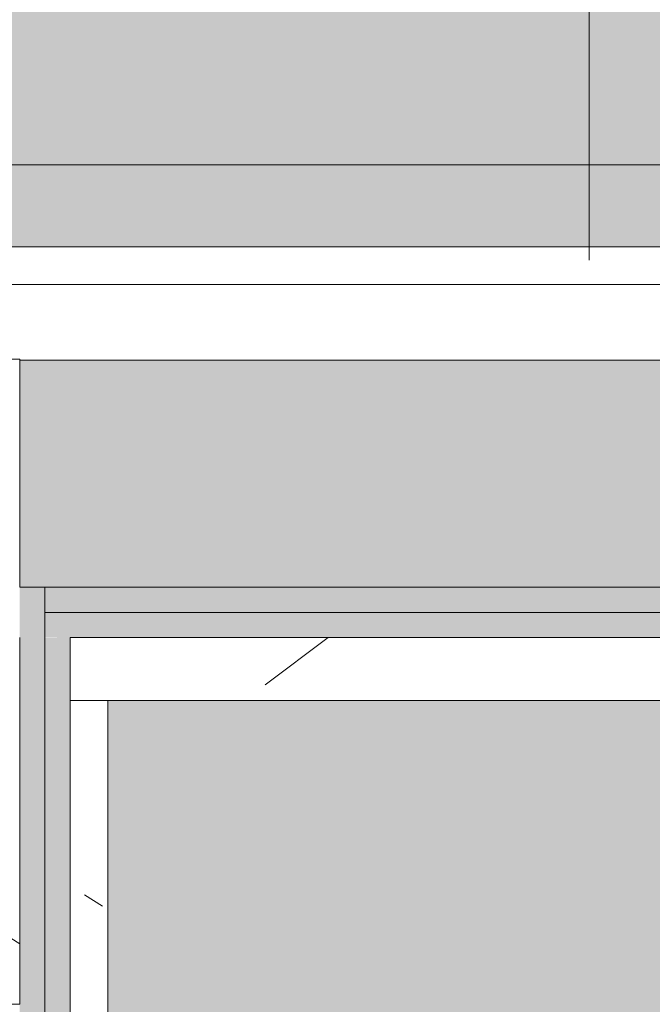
# Model space of a CAD drawing. Header units: millimetres. Extents: x 5980700 to 6194397, y -12939 to 2351883.
# Tile 32 of 124: x 6024159 to 6024410, y 4341 to 4732. Entities that reach past the tile are written whole.
import ezdxf

# ---------------------------------------------------------------- set-up
doc = ezdxf.new("R2010")
doc.units = ezdxf.units.MM
for name, color, linetype, lineweight in [('A-FLOR', 192, 'Continuous', 18), ('A-FLOR-PATT', 8, 'Continuous', 18), ('A-WALL', 113, 'Continuous', 18), ('A-WALL-PATT', 111, 'Continuous', 25), ('P-PIPE-CNTR', 3, 'Continuous', 9)]:
    doc.layers.add(name, color=color, linetype=linetype, lineweight=lineweight)
pattern_1 = [(49.99999999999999, (0, 0), (182.184668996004, -15.93908553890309), [19.05, -209.55]), (355, (0, 0), (-35.24242749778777, 191.0566080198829), [15.24, -167.64]), (100.451, (15.182, -1.328), (146.9425016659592, 175.1166878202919), [16.19, -178.09]), (46.184, (0, 50.8), (271.0788941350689, -42.04327417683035), [28.575, -314.325]), (96.636, (22.59, 47.297), (237.4025071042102, 247.4272132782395), [24.285, -267.135]), (351.184, (0, 50.8), (237.404605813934, 247.4251178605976), [22.86, -251.46]), (21, (25.4, 38.1), (151.6148798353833, -102.2655185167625), [19.05, -209.55]), (326, (25.4, 38.1), (61.80235996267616, 184.1877424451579), [15.24, -167.64]), (71.45100000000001, (38.035, 29.578), (213.4170626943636, 81.92136778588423), [16.19, -178.09]), (37.50000000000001, (0, 0), (3.08832282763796, 84.55507579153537), [8.382, -157.226, 8.382, -161.798, -168.275]), (37.50000000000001, (0, 0), (3.08832282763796, 84.55507579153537), [-335.788, 8.382, -159.893]), (7.499999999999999, (0, 0), (66.81943811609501, 100.1807470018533), [8.382, -88.646, 8.382, -153.416, -64.135]), (7.499999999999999, (0, 0), (66.81943811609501, 100.1807470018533), [-258.826, 8.382, -55.753]), (327.5, (-56.642, 0), (135.5904877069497, -5.7289126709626), [8.382, -55.118, 8.382, -189.738, -262.89]), (327.5, (-56.642, 0), (135.5904877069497, -5.7289126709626), [-261.62, 8.382, -254.508]), (317.5, (-82.042, 0), (148.1288864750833, 25.42676126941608), [8.382, -74.168, 8.382, -123.19, -186.69]), (317.5, (-82.042, 0), (148.1288864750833, 25.42676126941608), [-214.122, 8.382, -178.308])]

# ---------------------------------------------------------------- blocks, each defined once
blk = doc.blocks.new('FX-PNC-PILAR-TP2 - FX-PNC-PILAR-TP01-4296264-PLANTA DE CAIMENTO DE PISOS - TÉRREO')
at = {"layer": 'A-WALL-PATT', "lineweight": 5}
h = blk.add_hatch(dxfattribs=at)
h.set_pattern_fill('FP_108', color=135, style=0, pattern_type=2)
h.set_pattern_definition([(49.99999999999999, (2e-05, -3e-05), (364.3679291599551, -31.87829433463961), [38.1, -419.1]), (355, (2e-05, -3e-05), (-70.48585119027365, 382.1133031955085), [30.48, -335.28]), (100.451, (30.364, -2.657), (293.8850033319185, 350.2333756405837), [32.38, -356.18]), (46.184, (2e-05, 101.6), (542.1584806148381, -84.08582678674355), [57.15, -628.65]), (96.636, (45.18, 94.59299999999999), (474.8048986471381, 494.8554198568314), [48.57, -534.27]), (351.184, (2e-05, 101.6), (474.8101998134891, 494.8500824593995), [45.72, -502.92]), (21, (50.8, 76.2), (303.2284677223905, -204.530461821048), [38.1, -419.1]), (326, (50.8, 76.2), (123.6038908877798, 368.3760440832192), [30.48, -335.28]), (71.45100000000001, (76.069, 59.15600000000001), (426.8341253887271, 163.8427355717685), [32.38, -356.18]), (37.50000000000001, (2e-05, -3e-05), (6.176645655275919, 169.1101515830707), [16.764, -314.452, 16.764, -323.596, -336.55]), (37.50000000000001, (2e-05, -3e-05), (6.176645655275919, 169.1101515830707), [-671.576, 16.764, -319.786]), (7.499999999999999, (2e-05, -3e-05), (133.63887623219, 200.3614940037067), [16.764, -177.292, 16.764, -306.832, -128.27]), (7.499999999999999, (2e-05, -3e-05), (133.63887623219, 200.3614940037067), [-517.6519999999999, 16.764, -111.506]), (327.5, (-113.284, -3e-05), (271.1818188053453, -11.45836264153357), [16.764, -110.236, 16.764, -379.476, -525.78]), (327.5, (-113.284, -3e-05), (271.1818188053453, -11.45836264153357), [-523.24, 16.764, -509.016]), (317.5, (-164.084, -3e-05), (296.2585102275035, 50.85284694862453), [16.764, -148.336, 16.764, -246.38, -373.38]), (317.5, (-164.084, -3e-05), (296.2585102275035, 50.85284694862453), [-428.244, 16.764, -356.616])])
h.paths.add_polyline_path([(-16448.26664668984, 4341.158178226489), (-16315.61664668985, 4341.158178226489), (-16315.61664668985, 4597.158178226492), (-16325.61664668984, 4596.658967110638), (-16325.61664668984, 4586.45817822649), (-16437.56664668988, 4586.458178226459), (-16445.13268924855, 4583.324220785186), (-16448.26664668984, 4575.758178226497), (-16448.26664668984, 4372.558178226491), (-16445.13268924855, 4364.992135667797), (-16437.56664668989, 4361.858178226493), (-16325.61664668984, 4361.858178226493), (-16325.61664668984, 4351.158178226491), (-16581.61301173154, 4351.158178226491), (-16581.61301173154, 4341.158178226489), (-16458.96301173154, 4341.158178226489)])
h.paths.add_polyline_path([(-16469.66664668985, 4361.858178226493), (-16462.10060413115, 4364.992135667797), (-16458.96664668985, 4372.558178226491), (-16459.61571052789, 4577.325156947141), (-16462.10060413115, 4583.324220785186), (-16471.61587018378, 4586.45817822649), (-16581.61301173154, 4586.45817822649), (-16581.61301173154, 4361.858178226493), (-16471.61587018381, 4361.858178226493)])
blk = doc.blocks.new('BE-PMSa-MOD-ARQ-CONEXAODOFUTURO-EX-000-R_rvt-1-PLANTA DE CAIMENTO DE PISOS - TÉRREO')
at = {"layer": 'A-FLOR-PATT', "lineweight": 5}
h = blk.add_hatch(dxfattribs=at)
h.set_pattern_fill('FP_103', color=135, style=0, pattern_type=2)
h.set_pattern_definition([(225, (1821.385, -1013.341), (1.4210854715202e-14, -212.1320343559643), [450, -150]), (315, (1715.319, -1119.407), (0, -212.1320343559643), [450, -150])])
h.paths.add_polyline_path([(-17588.6148451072, -10125.84100563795), (-17588.6148451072, 5919.158994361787), (-17905.6607055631, 5919.158994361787), (-18260.05155624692, -10125.84100563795)])
h.paths.add_polyline_path([(22636.38515489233, -8664.047137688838), (24683.66278676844, -8664.047137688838), (24910.96562364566, -8333.887722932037), (25097.46955802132, -8045.317562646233), (25289.59551702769, -7726.511392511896), (25471.61384478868, -7401.828336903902), (25643.34495046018, -7071.588748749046), (25804.61939322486, -6736.118463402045), (25955.27804947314, -6395.748477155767), (23368.38515489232, -6395.748477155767), (23369.38515489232, -6730.84100563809), (23365.38515489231, -6734.841005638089), (23361.3135554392, -6734.060452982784), (23342.06990244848, -6720.841005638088), (23332.38515489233, -6720.930376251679), (23331.38515489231, -6727.841005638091), (23314.38515489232, -6727.841005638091), (23296.38515489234, -6735.002634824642), (23296.38515489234, -6785.841005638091), (23781.38515489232, -6785.841005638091), (23781.38515489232, -6780.841005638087), (23831.38515489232, -6780.841005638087), (23831.38515489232, -6785.841005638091), (24416.38515489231, -6785.841005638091), (24416.38515489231, -8605.841005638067), (22596.38515489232, -8605.841005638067), (22596.38515489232, -8595.841005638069), (21416.38515489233, -8595.841005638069), (21416.38515489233, -6955.841005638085), (22596.38515489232, -6955.613519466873), (22596.38515489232, -6785.841005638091), (23181.38515489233, -6785.841005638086), (23181.38515489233, -6780.841005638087), (23231.38515489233, -6780.841005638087), (23231.38515489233, -6785.841005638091), (23246.38515489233, -6785.841005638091), (23246.38515489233, -6395.748477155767), (23206.88515489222, -6395.748477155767), (23206.88515489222, -6416.382393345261), (23211.73353840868, -6425.171602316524), (23218.4561650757, -6428.596561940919), (23219.38515489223, -6429.345815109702), (23219.38515489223, -6441.144306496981), (23215.14102301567, -6442.203793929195), (23204.09419192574, -6438.115741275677), (23195.48073971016, -6429.259910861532), (23193.02236658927, -6420.085137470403), (23192.88996436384, -6415.841005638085), (23191.88515489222, -6415.841005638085), (23191.88515489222, -6395.748477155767), (21311.38512764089, -6395.748477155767), (21311.3851276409, -395.7484771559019), (26110.13512764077, -395.7484771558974), (26110.13512764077, -6011.987874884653), (26234.42540171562, -5672.357231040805), (26348.29356350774, -5329.09189897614), (26451.63355010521, -4982.511614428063), (26544.34910510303, -4632.939200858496), (26626.35386826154, -4280.70026875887), (26697.57145594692, -3926.122912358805), (26757.93553227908, -3569.537404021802), (26807.38987092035, -3211.275886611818), (26845.88840744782, -2851.672064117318), (26873.39528226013, -2491.060890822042), (27298.54064462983, 5174.591947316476), (21231.38515489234, 5390.55840290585), (21231.38515489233, -8664.047137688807), (22606.38515489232, -8664.047137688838)])
h.paths.add_polyline_path([(-4285.283920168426, -8347.825683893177), (-4283.966662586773, -8347.795229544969), (-4283.966662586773, -8234.241794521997), (-4285.375315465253, -8230.841005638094), (-4361.627696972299, -8230.841005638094), (-4361.627696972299, -8347.825683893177), (-4294.66302762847, -8347.825683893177)])
h.paths.add_polyline_path([(-979.7632562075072, 115.3896399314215), (164.3857207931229, 115.3896399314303), (164.3857207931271, 1841.148018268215), (-1658.614845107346, 1841.148018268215), (-1658.61484510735, 115.3896399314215), (-1568.633892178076, 115.3896399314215)])
h.paths.add_polyline_path([(24371.38515489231, 854.1589943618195), (22881.38515489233, 854.1589943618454), (22881.38515489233, 4354.15899436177), (24531.3851548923, 4354.158994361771), (24531.3851548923, 854.1589943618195), (24486.38515489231, 854.1589943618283)])
h.paths.add_polyline_path([(26422.42163599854, 3992.407384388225), (26422.42163599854, 5123.575823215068), (27022.42163599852, 5123.575823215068), (27022.42163599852, 3992.407384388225), (26541.37381926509, 3992.407384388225)])
h.paths.add_polyline_path([(-8304.116662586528, 4596.658994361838), (-8304.116662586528, 4597.158205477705), (-8314.11666258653, 4596.658994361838)])
h.paths.add_polyline_path([(19925.14432074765, 4641.658994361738), (19999.38682609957, 4641.658994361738), (19999.38682609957, 4674.158994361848), (15923.88333741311, 4674.158994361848), (15923.88333741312, 4641.658994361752), (16272.64941956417, 4641.658994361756), (16272.64941956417, 4671.658994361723), (19622.64941956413, 4670.787042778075), (19622.64941956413, 4641.658994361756), (19630.70900276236, 4641.658994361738)])
h.paths.add_polyline_path([(12268.88333741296, 4641.658994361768), (12287.64940954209, 4641.658994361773), (12287.64940954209, 4671.658994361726), (15637.64940954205, 4670.787042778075), (15637.64940954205, 4641.658994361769), (15653.88333741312, 4641.658994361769), (15653.88333741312, 4674.158994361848), (12268.88333741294, 4674.158994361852), (12268.88333741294, 4663.79490484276)])
h.paths.add_polyline_path([(-8314.11666258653, 4641.658994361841), (-8301.114845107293, 4641.658994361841), (-8301.114845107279, 4674.158994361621), (-11733.61666258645, 4674.158994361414), (-11733.61666258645, 4641.658994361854), (-11704.86666258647, 4641.658994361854), (-11704.86666258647, 4671.658994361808), (-8354.866662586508, 4670.787042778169), (-8354.866662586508, 4641.658994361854), (-8340.646205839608, 4641.658994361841)])
h.paths.add_polyline_path([(-12031.61666258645, 4641.658994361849), (-12028.61666258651, 4641.658994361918), (-12028.61666258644, 4674.158994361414), (-16356.61588608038, 4674.158994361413), (-16356.61588608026, 4641.658994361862), (-15848.61666258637, 4641.658994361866), (-15848.61666258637, 4671.65899436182), (-12498.61666258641, 4670.787042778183), (-12498.61666258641, 4641.658994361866), (-12041.61666258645, 4641.658994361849)])
h.paths.add_polyline_path([(-16581.61588608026, 5447.158205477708), (-16356.61588608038, 5447.158205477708), (-16356.61588608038, 5479.158994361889), (-16626.61588608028, 5479.158994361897), (-16626.61588608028, 5447.158205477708), (-16611.61588608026, 5447.158205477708)])
h = blk.add_hatch(dxfattribs=at)
h.set_pattern_fill('FP_2', color=135, style=0, pattern_type=2)
h.set_pattern_definition([(0, (0, 0), (812.8, 203.2), [33.528, -576.072, 33.528, -576.072, -3251.2]), (0, (0, 0), (812.8, 203.2), [-1219.2, 33.528, -1185.672, 33.528, -576.072, -1422.4]), (0, (0, 0), (812.8, 203.2), [-3048, 33.528, -372.872, 33.528, -982.472]), (120, (304.8, 101.6), (-582.3763620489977, 602.3054481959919), [33.52799999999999, -576.0719999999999, 33.52799999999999, -576.0719999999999, -3251.199999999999]), (120, (304.8, 101.6), (-582.3763620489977, 602.3054481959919), [-1219.2, 33.52799999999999, -1185.672, 33.52799999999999, -576.0719999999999, -1422.4]), (120, (304.8, 101.6), (-582.3763620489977, 602.3054481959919), [-3048, 33.52799999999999, -372.8719999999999, 33.52799999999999, -982.4719999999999]), (240, (406.4, 508), (-230.4236379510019, -805.5054481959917), [33.528, -576.072, 33.528, -576.072, -3251.2]), (240, (406.4, 508), (-230.4236379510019, -805.5054481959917), [-1219.2, 33.528, -1185.672, 33.528, -576.072, -1422.4]), (240, (406.4, 508), (-230.4236379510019, -805.5054481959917), [-3048, 33.528, -372.872, 33.528, -982.472])])
h.paths.add_polyline_path([(13153.13200708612, -10125.84100563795), (14705.38782324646, -10125.84100563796), (14705.38782324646, -9779.8857164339), (14699.38782324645, -9779.8857164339), (14699.38782324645, -9763.237570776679), (14681.68558745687, -9763.757413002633), (14670.96395493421, -9768.482704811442), (14665.88782324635, -9780.73757077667), (14665.88782324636, -9856.278958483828), (14670.73620676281, -9865.0681674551), (14677.45883342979, -9868.493127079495), (14678.38782324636, -9869.242380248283), (14678.38782324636, -9881.040871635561), (14674.1436913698, -9882.10035906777), (14663.09686027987, -9878.012306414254), (14654.48340806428, -9869.156476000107), (14652.0250349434, -9859.981702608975), (14651.89263271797, -9855.73757077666), (14650.88782324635, -9855.73757077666), (14651.89263271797, -9780.73757077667), (14653.73085252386, -9770.127241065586), (14655.24199762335, -9764.487570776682), (14667.13782324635, -9752.591745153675), (14683.38782324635, -9748.23757077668), (14699.38782324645, -9748.23757077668), (14699.38782324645, -9731.589425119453), (14705.38782324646, -9731.589425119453), (14705.38782324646, -9705.737570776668), (14755.38782324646, -9705.737570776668), (14755.38782324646, -9754.737570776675), (14795.38782324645, -9754.737570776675), (14796.02424042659, -9756.737570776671), (14812.38782324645, -9756.737570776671), (14811.36426821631, -9815.737570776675), (14810.34779546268, -9815.737570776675), (14811.47778338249, -9818.171971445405), (14811.43015556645, -9819.291362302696), (14811.44856252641, -9820.918341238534), (14827.38782324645, -9827.197475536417), (14827.38782324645, -10125.84100563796), (21231.38515489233, -10125.84100563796), (21231.38515489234, 5919.158994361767), (12003.88515489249, 5918.472013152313), (12003.8851548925, 5447.158205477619), (12268.88333741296, 5447.158205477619), (12268.88333741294, 4674.158994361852), (15653.88333741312, 4674.158994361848), (15653.88333741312, 5447.158205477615), (15923.88333741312, 5447.15820547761), (15923.88333741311, 4674.158994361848), (19999.38682609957, 4674.158994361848), (19999.38682609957, 5447.158205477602), (20269.38682609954, 5447.158205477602), (20269.38682609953, 4280.731645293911), (20299.38682609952, 4280.731645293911), (20298.51487451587, 1530.731645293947), (20269.38682609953, 1530.731645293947), (20269.38682609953, 1143.558994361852), (20299.38682609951, 1143.558994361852), (20298.51487451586, -1606.441005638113), (20269.38682609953, -1606.441005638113), (20269.38682609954, -2040.191005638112), (20299.38682609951, -2040.191005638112), (20298.51487451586, -4790.191005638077), (20269.38682609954, -4790.191005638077), (20269.38682609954, -5273.941005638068), (20299.38682609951, -5273.941005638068), (20298.51487451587, -8023.941005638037), (20269.38682609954, -8023.941005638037), (20269.38682609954, -9308.841005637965), (19999.38682609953, -9308.841005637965), (19999.38682609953, -8513.841794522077), (19913.38333741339, -8513.841794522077), (19913.38333741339, -8347.825683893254), (19635.38599049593, -8347.825683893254), (19635.38599049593, -8377.825683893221), (16285.38599049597, -8376.953732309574), (16285.38599049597, -8347.825683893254), (15971.88333741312, -8347.825683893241), (15971.88333741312, -8513.84179452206), (15921.38515489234, -8513.84179452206), (15921.38515489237, -9312.594001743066), (15651.38515489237, -9312.594001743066), (15651.3851548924, -8513.84179452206), (15603.38515489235, -8513.841794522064), (15603.38515489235, -8377.825683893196), (12316.88333741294, -8377.82568389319), (12316.88333741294, -8513.841794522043), (12268.88333741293, -8513.841794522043), (12268.88333741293, -9312.59400174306), (11998.88333741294, -9312.59400174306), (11998.88333741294, -8513.841794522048), (11950.88333741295, -8513.841794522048), (11950.88333741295, -8347.825683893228), (11867.63333741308, -8347.825683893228), (11867.63333741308, -8377.82568389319), (8517.633337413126, -8376.953732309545), (8517.633337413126, -8347.825683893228), (8434.383337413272, -8347.825683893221), (8434.383337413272, -8468.841794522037), (8419.38333741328, -8468.841794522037), (8419.38333741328, -8498.841794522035), (8434.383337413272, -8498.841794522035), (8434.383337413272, -8513.841794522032), (8386.383337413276, -8513.841794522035), (8386.383337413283, -9312.594001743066), (8116.383337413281, -9312.594001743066), (8116.383337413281, -9125.841005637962), (2121.38333741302, -9125.841005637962), (2121.38333741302, -9312.594001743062), (1851.383337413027, -9312.594001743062), (1851.383337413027, -9125.841005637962), (-4143.616662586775, -9125.841005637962), (-4143.616662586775, -9312.594001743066), (-4413.616662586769, -9312.594001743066), (-4413.616662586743, -8513.841794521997), (-4461.61666258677, -8513.841794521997), (-4461.61666258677, -8498.841794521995), (-4446.616662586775, -8498.841794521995), (-4446.616662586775, -8468.841794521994), (-4461.61666258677, -8468.841794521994), (-4461.61666258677, -8347.825683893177), (-4547.366662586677, -8347.825683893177), (-4547.366662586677, -8377.825683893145), (-7897.36666258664, -8376.953732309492), (-7897.36666258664, -8347.825683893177), (-7983.116662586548, -8347.825683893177), (-7983.116662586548, -8513.841794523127), (-8031.114845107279, -8513.841794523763), (-8031.114845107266, -9308.841005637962), (-8301.114845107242, -9308.841005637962), (-8301.114845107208, -8513.84179452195), (-8349.116662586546, -8513.841794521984), (-8349.116662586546, -8347.825683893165), (-8354.864845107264, -8347.825683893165), (-8354.864845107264, -8377.825683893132), (-11704.86484510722, -8376.953732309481), (-11704.86484510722, -8347.825683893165), (-11710.61666258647, -8347.825683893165), (-11710.61666258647, -8513.841794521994), (-11758.61484510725, -8513.841794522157), (-11758.61484510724, -9308.841005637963), (-12028.61484510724, -9308.841005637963), (-12028.61484510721, -8513.841794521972), (-12076.61666258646, -8513.841794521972), (-12076.61666258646, -8347.825683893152), (-12498.61666258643, -8347.825683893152), (-12498.61666258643, -8377.82568389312), (-15848.61666258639, -8376.953732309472), (-15848.61666258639, -8347.825683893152), (-16270.61666258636, -8347.82568389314), (-16270.61666258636, -8513.841794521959), (-16356.6158860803, -8513.84179452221), (-16356.61588608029, -9308.841005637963), (-16626.61588608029, -9308.841005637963), (-16626.61588608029, -7987.079408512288), (-16656.61588608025, -7987.079408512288), (-16655.74393449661, -5237.079408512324), (-16626.61588608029, -5237.079408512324), (-16626.61588608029, -4803.341005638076), (-16656.61588608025, -4803.341005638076), (-16655.7439344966, -2053.341005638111), (-16626.61588608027, -2053.341005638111), (-16626.61588608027, -1620.841794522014), (-16656.61588608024, -1620.841794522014), (-16655.74393449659, 1129.158205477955), (-16626.61588608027, 1129.158205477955), (-16626.61588608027, 1534.158205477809), (-16656.61588608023, 1534.158205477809), (-16655.74393449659, 4284.158205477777), (-16626.61588608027, 4284.158205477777), (-16626.61588608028, 5479.158994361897), (-16356.61588608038, 5479.158994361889), (-16356.61588608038, 4674.158994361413), (-12028.61666258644, 4674.158994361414), (-12028.61666258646, 5447.158205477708), (-11733.61666258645, 5446.941285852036), (-11733.61666258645, 4674.158994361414), (-8301.114845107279, 4674.158994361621), (-8301.114845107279, 5447.158205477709), (-8031.114845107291, 5447.158205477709), (-8031.114845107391, 5919.158994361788), (-17588.61484510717, 5919.158994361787), (-17588.6148451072, -10125.84100563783), (8442.166919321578, -10125.84100563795)])
h.paths.add_polyline_path([(14664.88301377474, -9780.73757077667), (14665.63226694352, -9779.779781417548), (14664.44050548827, -9775.73581322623)])
h.paths.add_polyline_path([(-16089.6590788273, -8758.10531785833), (-16115.54098333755, -8754.697900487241), (-16139.6590788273, -8744.707858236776), (-16160.36975694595, -8728.815995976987), (-16176.26161920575, -8708.105317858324), (-16186.2516614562, -8683.987222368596), (-16189.6590788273, -8658.105317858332), (-16186.2516614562, -8632.223413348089), (-16176.26161920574, -8608.105317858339), (-16160.36975694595, -8587.39463973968), (-16139.6590788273, -8571.502777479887), (-16115.54098333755, -8561.512735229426), (-16089.6590788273, -8558.105317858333), (-16063.77717431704, -8561.512735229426), (-16039.65907882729, -8571.502777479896), (-16018.94840070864, -8587.394639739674), (-16003.05653844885, -8608.105317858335), (-15993.06649619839, -8632.22341334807), (-15989.6590788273, -8658.105317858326), (-15993.06649619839, -8683.987222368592), (-16003.05653844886, -8708.10531785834), (-16018.94840070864, -8728.815995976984), (-16039.65907882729, -8744.707858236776), (-16063.77717431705, -8754.697900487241)])
h.paths.add_polyline_path([(19732.71217533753, -8754.668450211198), (19706.83027082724, -8751.260990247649), (19682.71217533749, -8741.270823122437), (19660.00862136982, -8722.781563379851), (19646.10963495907, -8704.667825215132), (19636.11959270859, -8680.54942825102), (19632.71217533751, -8648.664394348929), (19632.71217533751, -8622.782813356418), (19636.11959270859, -8596.901232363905), (19646.10963495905, -8572.783438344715), (19662.00149721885, -8552.073019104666), (19682.71217533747, -8536.181355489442), (19706.83027082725, -8526.191438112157), (19732.7121753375, -8522.784063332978), (19758.59407984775, -8526.191438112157), (19782.71217533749, -8536.181355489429), (19803.42285345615, -8552.073019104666), (19819.31471571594, -8572.783438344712), (19829.30475796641, -8596.901232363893), (19832.7121753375, -8628.39034617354), (19832.7121753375, -8654.66720021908), (19827.88084468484, -8683.987101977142), (19816.67739151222, -8708.104895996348), (19803.42285345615, -8725.378762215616), (19782.71217533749, -8741.27082312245), (19758.59407984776, -8751.260990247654)])
h.paths.add_polyline_path([(15648.38515489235, -8468.841794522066), (15650.88333741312, -8468.841794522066), (15650.88333741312, -8347.825683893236), (15648.38515489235, -8347.825683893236), (15648.38515489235, -8375.919436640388)])
h.paths.add_polyline_path([(-15957.766248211, 4689.65210732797), (-15964.016248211, 4691.326789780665), (-15966.60508297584, 4693.313272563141), (-15969.84032103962, 4698.916869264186), (-15969.84032103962, 4705.387345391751), (-15966.60508297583, 4710.990942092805), (-15961.00148627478, 4714.226180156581), (-15954.53101014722, 4714.226180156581), (-15948.92741344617, 4710.990942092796), (-15945.69217538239, 4705.387345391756), (-15945.69217538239, 4698.916869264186), (-15948.92741344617, 4693.313272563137), (-15954.53101014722, 4690.078034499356)])
h.paths.add_polyline_path([(19572.98503538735, 4699.192323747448), (19566.73503538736, 4700.867006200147), (19564.14620062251, 4702.853488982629), (19560.91096255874, 4708.45708568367), (19560.91096255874, 4714.927561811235), (19564.14620062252, 4720.531158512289), (19569.74979732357, 4723.766396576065), (19576.22027345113, 4723.766396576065), (19581.82387015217, 4720.53115851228), (19585.05910821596, 4714.927561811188), (19585.05910821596, 4708.457085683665), (19581.82387015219, 4702.853488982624), (19576.22027345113, 4699.618250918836)])
h.paths.add_polyline_path([(19732.7121753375, 4730.240264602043), (19706.83027082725, 4733.647681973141), (19682.7121753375, 4743.637724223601), (19662.00149721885, 4759.529586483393), (19646.10963495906, 4780.240264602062), (19636.11959270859, 4804.358360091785), (19632.71217533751, 4830.240264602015), (19636.11959270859, 4856.122169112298), (19646.10963495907, 4880.240264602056), (19662.00149721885, 4900.950942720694), (19682.7121753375, 4916.84280498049), (19706.83027082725, 4926.832847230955), (19732.7121753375, 4930.240264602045), (19758.59407984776, 4926.832847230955), (19782.71217533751, 4916.842804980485), (19803.42285345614, 4900.950942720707), (19819.31471571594, 4880.240264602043), (19829.30475796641, 4856.122169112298), (19832.7121753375, 4830.24026460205), (19829.30475796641, 4804.358360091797), (19819.31471571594, 4780.240264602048), (19803.42285345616, 4759.529586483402), (19782.71217533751, 4743.63772422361), (19758.59407984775, 4733.647681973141)])
h.paths.add_polyline_path([(-16089.6590788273, 4736.408178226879), (-16115.54098333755, 4739.815595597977), (-16139.6590788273, 4749.805637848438), (-16160.36975694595, 4765.697500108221), (-16176.26161920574, 4786.408178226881), (-16186.2516614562, 4810.526273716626), (-16189.6590788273, 4836.408178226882), (-16186.2516614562, 4862.29008273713), (-16176.26161920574, 4886.408178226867), (-16160.36975694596, 4907.118856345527), (-16139.6590788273, 4923.010718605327), (-16115.54098333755, 4933.000760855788), (-16089.6590788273, 4936.408178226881), (-16063.77717431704, 4933.000760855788), (-16039.6590788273, 4923.010718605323), (-16018.94840070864, 4907.118856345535), (-16003.05653844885, 4886.408178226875), (-15993.06649619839, 4862.29008273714), (-15989.6590788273, 4836.408178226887), (-15993.06649619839, 4810.526273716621), (-16003.05653844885, 4786.408178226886), (-16018.94840070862, 4765.697500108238), (-16039.6590788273, 4749.805637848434), (-16063.77717431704, 4739.815595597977)])
h = blk.add_hatch(dxfattribs=at)
h.set_pattern_fill('FP_109', color=133, style=0, pattern_type=2)
h.set_pattern_definition(pattern_1)
h.paths.add_polyline_path([(-4441.627696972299, -8177.825683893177), (-4441.627696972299, -8167.82568389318), (-4451.627696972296, -8167.82568389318), (-4451.627696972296, -8177.825683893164)])
h.paths.add_polyline_path([(20075.50989163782, -8167.825683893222), (20089.3868260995, -8167.825683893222), (20089.38682609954, -5194.841794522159), (19913.38333741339, -5194.841794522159), (19913.38333741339, -4838.84179452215), (20089.38682609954, -4838.841794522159), (20089.38682609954, -2003.841794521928), (19923.3833374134, -2003.841794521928), (19923.38333741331, -1915.841005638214), (15956.88333741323, -1915.841005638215), (15956.88333741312, -2008.841794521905), (15620.88333741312, -2008.841794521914), (15620.88333741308, -1915.841005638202), (12301.88333741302, -1915.841005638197), (12301.88333741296, -2008.841794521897), (11965.88333741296, -2008.84179452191), (11965.88333741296, -1915.841005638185), (9479.379702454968, -1915.841005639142), (9479.379702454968, -1900.841005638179), (8579.379702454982, -1900.841005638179), (8579.379702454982, -2050.841005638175), (11830.88333741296, -2050.841005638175), (11830.88333741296, -2143.841794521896), (12436.88333741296, -2143.841794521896), (12436.88333741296, -2050.84100563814), (15485.88333741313, -2050.841005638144), (15485.88333741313, -2143.841794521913), (16091.88333741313, -2143.841794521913), (16091.88333741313, -2050.841005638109), (19788.3833374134, -2050.841005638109), (19788.3833374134, -2138.841794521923), (19964.38682609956, -2138.841794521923), (19964.38682609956, -4713.841794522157), (19788.3833374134, -4713.841794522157), (19788.3833374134, -5319.841794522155), (19964.38682609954, -5319.841794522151), (19964.38682609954, -8042.825683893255), (8511.785154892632, -8042.825683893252), (8511.785154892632, -4063.84179452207), (8559.379702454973, -4063.841794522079), (8559.379702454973, -3457.84179452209), (8511.785154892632, -3457.84179452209), (8511.785154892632, -2770.84100563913), (8500.374635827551, -2770.84100563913), (8500.374635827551, -2640.841005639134), (8511.785154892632, -2640.841005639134), (8511.785154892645, -2138.841794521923), (8549.379702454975, -2138.826511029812), (8549.379702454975, -1900.841005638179), (8539.379702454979, -1900.841005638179), (8539.379702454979, -1915.841005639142), (8424.379702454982, -1915.841005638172), (8424.379702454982, -2003.841794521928), (8386.785154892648, -2003.841794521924), (8386.785154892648, -3582.841794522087), (8434.379702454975, -3582.841794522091), (8434.379702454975, -3938.841794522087), (8386.78515489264, -3938.841794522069), (8386.78515489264, -8167.825683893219), (19983.39944753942, -8167.825683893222)])
h.paths.add_polyline_path([(-4451.627696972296, -8167.82568389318), (-4451.627696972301, -1915.841005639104), (-4556.62769697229, -1915.841005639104), (-4556.62769697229, -1900.841005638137), (-4566.627696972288, -1900.841005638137), (-4566.627696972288, -2740.841005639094), (-4556.627696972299, -2740.841005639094), (-4556.627696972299, -2751.841005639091), (-4536.622630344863, -2751.841005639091), (-4536.622630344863, -2640.841005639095), (-4517.622630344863, -2640.841005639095), (-4517.622630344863, -2770.841005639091), (-4556.627696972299, -2770.841005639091), (-4556.627696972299, -2780.841005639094), (-4566.627696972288, -2780.841005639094), (-4566.627696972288, -2820.841005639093), (-4576.627696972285, -2820.841005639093), (-4576.627696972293, -8042.825683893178), (-16321.61588607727, -8042.825683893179), (-16321.61588608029, -5319.841794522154), (-16145.61666258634, -5319.841794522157), (-16145.61666258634, -4713.841794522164), (-16321.61588608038, -4713.841794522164), (-16321.61588608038, -2138.841794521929), (-16145.61666258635, -2138.841794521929), (-16145.61666258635, -2050.841005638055), (-12201.61666258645, -2050.841005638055), (-12201.61666258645, -2138.841794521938), (-11585.61666258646, -2138.841794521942), (-11585.61666258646, -2050.841005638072), (-8474.116662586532, -2050.841005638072), (-8474.116662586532, -2138.841794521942), (-7858.116662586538, -2138.841794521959), (-7858.116662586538, -2050.841005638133), (-4596.627696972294, -2049.966749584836), (-4596.627696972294, -1900.841005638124), (-5496.627696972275, -1900.841005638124), (-5496.627696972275, -1915.841005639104), (-7993.116662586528, -1915.841005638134), (-7993.116662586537, -2003.841794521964), (-8339.116662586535, -2003.841794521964), (-8339.116662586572, -1915.841005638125), (-11720.6166625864, -1915.841005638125), (-11720.61666258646, -2003.841794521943), (-12066.61666258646, -2003.841794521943), (-12066.61666258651, -1915.841005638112), (-16280.61666258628, -1915.841005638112), (-16280.61666258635, -2003.84179452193), (-16446.61588608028, -2003.84179452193), (-16446.61588608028, -4838.841794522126), (-16270.61666258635, -4838.841794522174), (-16270.61666258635, -5194.841794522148), (-16446.61588608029, -5194.841794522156), (-16446.61588608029, -8167.825683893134), (-4512.987072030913, -8167.825683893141)])
h.paths.add_polyline_path([(-6183.614845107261, -327.1176804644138), (-6183.612822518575, -327.1195872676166), (-6151.433903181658, -327.1195872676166)])
h.paths.add_polyline_path([(-6183.614845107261, -1157.117680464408), (-6183.612822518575, -1157.119587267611), (-6174.673446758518, -1157.119587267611)])
h.paths.add_polyline_path([(9914.343509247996, -1770.841005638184), (10006.38515489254, -1770.841005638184), (10006.38515489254, -14.61798700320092), (9529.379702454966, -14.61798700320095), (9529.379702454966, -29.61798700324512), (9479.379702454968, -29.61798700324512), (9479.379702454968, -14.61798700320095), (8539.379702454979, -14.617987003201), (8539.379702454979, -29.61798700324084), (8489.37970245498, -28.80444696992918), (8489.37970245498, -14.617987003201), (-2271.114845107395, -14.6179870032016), (-2271.114845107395, -29.61036006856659), (-2321.114845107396, -29.61036006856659), (-2321.114845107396, -14.6179870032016), (-3061.11484510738, -14.61798700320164), (-3061.11484510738, -29.6103600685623), (-3111.114845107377, -29.61036006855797), (-3111.114845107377, -14.61798700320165), (-3280.616662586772, -14.61798700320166), (-3280.616662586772, -29.61036006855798), (-3330.616662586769, -29.61036006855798), (-3330.616662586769, -14.61798700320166), (-4070.616662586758, -14.6179870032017), (-4070.616662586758, -29.61036006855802), (-4120.616662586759, -29.61036006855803), (-4120.616662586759, -14.6179870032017), (-4506.627696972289, -14.61798700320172), (-4506.627696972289, -29.61036006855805), (-4556.62769697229, -29.61036006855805), (-4556.62769697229, -14.61798700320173), (-5496.627696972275, -14.61798700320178), (-5496.627696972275, -29.61036006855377), (-5546.627696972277, -29.61036006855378), (-5546.627696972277, -14.61798700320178), (-6183.614845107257, -14.61798700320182), (-6183.614845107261, -1770.841005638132), (-5546.627696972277, -1770.841005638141), (-5546.627696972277, -1755.841005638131), (-5496.627696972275, -1755.841005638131), (-5496.627696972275, -1770.841005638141), (-4556.62769697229, -1770.841005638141), (-4556.62769697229, -1755.841005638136), (-4506.627696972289, -1755.841005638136), (-4506.627696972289, -1770.841005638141), (-4436.616662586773, -1770.841005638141), (-4436.616662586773, -1682.841794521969), (-4120.616662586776, -1682.841794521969), (-4120.616662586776, -1770.841005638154), (-1313.614873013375, -1770.841005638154), (-1313.614873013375, -1755.841005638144), (-1243.614873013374, -1755.841005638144), (-1243.614873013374, -1770.841005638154), (-403.6148730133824, -1770.841005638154), (-403.6148730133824, -1755.841005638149), (-333.6148730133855, -1755.841005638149), (-333.6148730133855, -1770.841005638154), (748.3833374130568, -1770.841005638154), (748.3833374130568, -1755.841005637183), (818.3833374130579, -1755.841005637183), (818.3833374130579, -1770.841005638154), (1678.38333741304, -1770.841005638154), (1678.38333741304, -1620.841005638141), (-3970.61666258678, -1620.841005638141), (-3970.61666258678, -1532.841794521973), (-4586.616662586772, -1532.841794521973), (-4586.616662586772, -1620.841005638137), (-6033.61484510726, -1620.841005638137), (-6033.61484510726, -164.6179870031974), (9856.385154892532, -164.6179870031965), (9856.385154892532, -1620.841005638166), (8559.379702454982, -1620.841005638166), (8559.379702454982, -1532.841794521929), (7943.379702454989, -1532.841794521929), (7943.379702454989, -1620.841005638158), (2294.383337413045, -1620.970226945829), (2294.383337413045, -1770.841005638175), (3154.383337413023, -1770.841005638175), (3154.383337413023, -1755.841005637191), (3224.383337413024, -1755.841005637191), (3224.383337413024, -1770.841005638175), (4236.385126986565, -1770.841005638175), (4236.385126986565, -1755.841005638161), (4306.385126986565, -1755.841005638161), (4306.385126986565, -1770.841005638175), (5146.385126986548, -1770.841005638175), (5146.385126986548, -1755.841005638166), (5216.38512698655, -1755.841005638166), (5216.38512698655, -1770.841005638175), (8093.379702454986, -1770.841005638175), (8093.379702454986, -1682.841794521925), (8409.379702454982, -1682.841794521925), (8409.379702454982, -1770.841005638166), (8489.37970245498, -1770.841005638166), (8489.37970245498, -1755.841005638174), (8539.379702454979, -1755.841005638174), (8539.379702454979, -1770.841005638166), (9479.379702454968, -1770.841005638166), (9479.379702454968, -1755.841005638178), (9529.379702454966, -1755.841005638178), (9529.379702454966, -1770.841005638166), (9856.385154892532, -1770.841005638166)])
h.paths.add_polyline_path([(2264.383337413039, -1770.841005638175), (2264.383337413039, -1527.841794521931), (1708.383337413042, -1527.841794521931), (1708.383337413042, -1770.841005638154), (1718.38333741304, -1770.841005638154), (1718.38333741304, -1755.841005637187), (1788.383337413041, -1755.841005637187), (1788.383337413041, -1770.841005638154), (1833.383337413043, -1770.841005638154), (1833.383337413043, -1677.841794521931), (2139.383337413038, -1677.841794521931), (2139.383337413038, -1770.841005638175), (2184.38333741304, -1770.841005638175), (2184.38333741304, -1755.841005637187), (2254.383337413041, -1755.841005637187), (2254.383337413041, -1770.841005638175), (2259.025241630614, -1770.841005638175)])
h.paths.add_polyline_path([(16686.35582290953, -1755.841005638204), (19923.38333741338, -1755.841005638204), (19923.3833374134, -1667.841794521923), (20089.38682609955, -1667.841794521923), (20089.38682609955, 1166.15820547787), (19913.38333741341, 1166.158205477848), (19913.38333741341, 1522.158205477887), (20089.38682609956, 1522.158205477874), (20089.38682609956, 4296.158205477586), (19913.3833374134, 4296.158205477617), (19913.38333741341, 4461.658994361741), (15971.88333741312, 4461.658994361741), (15971.88333741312, 4296.158205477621), (15605.88333741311, 4296.158205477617), (15605.88333741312, 4461.658994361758), (12316.88333741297, 4461.658994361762), (12316.88333741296, 4296.158205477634), (11950.88333741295, 4296.158205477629), (11950.88333741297, 4461.658994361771), (8424.379702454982, 4461.658994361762), (8424.379702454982, 140.3820129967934), (8489.37970245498, 140.3820129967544), (8489.37970245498, 130.3820129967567), (8539.379702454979, 130.382012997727), (8539.379702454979, 115.3820129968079), (8549.379702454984, 115.3820129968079), (8549.379702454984, 955.3820129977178), (8539.379702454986, 955.3820129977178), (8539.379702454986, 966.3820129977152), (8519.374635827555, 966.382012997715), (8519.374635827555, 855.3820129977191), (8500.374635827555, 855.3820129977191), (8500.374635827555, 985.382012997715), (8539.379702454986, 985.3820129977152), (8539.379702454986, 995.3820129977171), (8549.379702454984, 995.3820129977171), (8549.379702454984, 4336.658994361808), (11825.88333741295, 4336.658994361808), (11825.88333741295, 4171.158205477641), (12441.88333741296, 4171.158205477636), (12441.88333741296, 4336.658994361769), (15480.88333741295, 4336.658994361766), (15480.88333741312, 4171.158205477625), (16096.88333741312, 4171.15820547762), (16097.48518693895, 4336.658994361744), (19788.3833374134, 4336.658994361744), (19788.38333741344, 4171.158205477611), (19964.38682609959, 4171.158205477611), (19964.38682609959, 1647.158205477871), (19788.38333741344, 1647.158205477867), (19788.38333741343, 1041.158205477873), (19964.38682609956, 1041.158205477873), (19964.38682609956, -1532.841794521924), (19788.38333741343, -1532.841794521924), (19788.38333741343, -1620.841005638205), (16091.88333741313, -1620.841005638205), (16091.88333741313, -1527.84179452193), (15485.88333741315, -1527.841794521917), (15485.88333741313, -1620.841005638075), (12436.88333741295, -1620.841005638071), (12436.88333741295, -1527.841794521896), (11830.88333741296, -1527.841794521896), (11830.88333741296, -1620.841005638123), (10286.38515489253, -1620.841005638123), (10286.38515489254, 265.3820129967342), (8579.379702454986, 265.3820129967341), (8579.379702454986, 115.3820129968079), (9479.379702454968, 115.3820129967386), (9479.379702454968, 130.3820129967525), (9509.37970245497, 130.3820129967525), (9509.37970245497, 140.3820129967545), (10161.38515489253, 140.3820129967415), (10161.38515489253, -1755.841005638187), (11965.88333741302, -1755.841005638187), (11965.88333741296, -1662.841794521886), (12301.88333741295, -1662.84179452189), (12301.88333741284, -1755.841005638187), (15620.88333741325, -1755.841005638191), (15620.88333741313, -1662.841794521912), (15956.88333741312, -1662.841794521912), (15956.88333741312, -1755.841005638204), (16417.78746090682, -1755.841005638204)])
h.paths.add_polyline_path([(-6868.469615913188, -1755.841005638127), (-6338.614845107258, -1755.841005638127), (-6338.614845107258, 140.3896399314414), (-5546.627696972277, 140.3896399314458), (-5546.627696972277, 130.3896399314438), (-5496.627696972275, 130.389639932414), (-5496.627696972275, 115.3896399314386), (-4596.627696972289, 115.3896399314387), (-4596.627696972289, 265.3896399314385), (-6463.614845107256, 265.3896399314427), (-6463.614845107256, -1620.841005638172), (-7858.116662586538, -1620.841005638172), (-7858.116662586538, -1532.841794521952), (-8474.116662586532, -1532.841794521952), (-8474.116662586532, -1620.84100563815), (-11585.61666258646, -1620.84100563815), (-11585.61666258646, -1532.841794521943), (-12201.61666258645, -1532.841794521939), (-12201.61666258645, -1620.841005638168), (-16145.61666258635, -1620.841005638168), (-16145.61666258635, -1532.841794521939), (-16321.61588608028, -1532.841794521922), (-16321.61588608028, 1041.158205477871), (-16145.61666258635, 1041.158205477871), (-16145.61666258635, 1647.158205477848), (-16321.6158860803, 1647.158205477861), (-16321.6158860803, 4171.158205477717), (-16145.61666258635, 4171.158205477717), (-16145.61666258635, 4337.158913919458), (-12201.61666258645, 4337.158913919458), (-12201.61666258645, 4171.158205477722), (-11585.61666258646, 4171.158205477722), (-11585.61666258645, 4337.158913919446), (-8474.116662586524, 4337.158913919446), (-8474.116662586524, 4171.158205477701), (-7858.116662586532, 4171.158205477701), (-7858.116662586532, 4337.158913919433), (-4576.627696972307, 4337.158913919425), (-4576.627696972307, 1035.389639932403), (-4566.627696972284, 1035.389639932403), (-4566.627696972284, 995.3896399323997), (-4556.62769697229, 995.3896399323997), (-4556.62769697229, 985.3896399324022), (-4517.622630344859, 985.3896399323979), (-4517.622630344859, 855.389639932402), (-4536.622630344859, 855.389639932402), (-4536.622630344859, 966.3896399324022), (-4556.62769697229, 966.3896399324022), (-4556.62769697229, 955.3896399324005), (-4566.627696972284, 955.3896399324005), (-4566.627696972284, 115.3896399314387), (-4556.62769697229, 115.3896399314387), (-4556.62769697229, 130.3896399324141), (-4506.627696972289, 130.3896399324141), (-4506.627696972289, 140.3896399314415), (-4451.627696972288, 140.3896399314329), (-4451.711295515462, 4461.658994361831), (-7983.116662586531, 4461.65899436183), (-7983.116662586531, 4296.158205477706), (-8349.116662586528, 4296.158205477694), (-8349.200261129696, 4461.658994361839), (-11710.61666258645, 4461.658994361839), (-11710.61666258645, 4296.158205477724), (-12076.61666258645, 4296.158205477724), (-12076.7002611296, 4461.658994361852), (-16280.61666258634, 4461.658994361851), (-16280.61666258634, 4306.158205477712), (-16446.61588608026, 4306.158205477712), (-16446.61588608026, 1512.158205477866), (-16280.61666258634, 1512.158205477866), (-16280.61666258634, 1497.158205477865), (-16270.61666258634, 1497.158205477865), (-16270.61666258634, 1166.158205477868), (-16446.61588608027, 1166.158205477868), (-16446.61588608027, -1667.841794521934), (-16280.61666258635, -1667.841794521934), (-16280.61666258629, -1755.841005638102), (-12066.61666258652, -1755.841005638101), (-12066.61666258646, -1667.841794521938), (-11720.61666258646, -1667.841794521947), (-11720.61666258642, -1755.841005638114), (-8339.116662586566, -1755.841005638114), (-8339.116662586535, -1667.841794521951), (-7993.116662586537, -1667.841794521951), (-7993.116662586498, -1755.841005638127), (-7457.340251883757, -1755.841005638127)])
h.paths.add_polyline_path([(10006.38316409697, -1157.11958726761), (10006.38515489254, -1157.117680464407), (9997.443780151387, -1157.11958726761)])
h.paths.add_polyline_path([(10006.38316409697, -327.1195872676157), (10006.38515489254, -327.1176804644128), (9997.443780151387, -327.1195872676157)])
h.paths.add_polyline_path([(7264.425647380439, 115.3820129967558), (7919.878136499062, 115.3820129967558), (7919.878136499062, 265.3820129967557), (6363.379702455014, 265.3820129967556), (6363.379702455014, 115.3820129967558)])
h.paths.add_polyline_path([(6323.379702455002, 115.3820129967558), (6333.379702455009, 115.3820129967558), (6333.379702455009, 265.3820129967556), (2116.385126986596, 265.3820129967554), (2116.385126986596, 1037.158205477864), (2296.38333741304, 1037.158205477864), (2296.38333741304, 1651.158205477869), (2116.385126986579, 1651.158205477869), (2116.385126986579, 2814.158994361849), (1966.385126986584, 2814.158994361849), (1966.385126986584, 2804.158994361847), (1981.385126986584, 2804.158994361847), (1981.385126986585, 1516.158205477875), (2161.383337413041, 1516.158205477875), (2161.383337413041, 1172.158205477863), (1981.385126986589, 1172.158205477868), (1981.385126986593, 130.382012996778), (6323.379702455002, 130.3820129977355)])
h.paths.add_polyline_path([(7949.878136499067, 115.3820129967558), (7963.379702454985, 115.3820129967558), (7963.379702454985, 130.3820129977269), (8078.379702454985, 130.3820129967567), (8078.379702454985, 296.3913006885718), (8254.379702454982, 296.4037829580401), (8254.379702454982, 1172.158205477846), (8076.38333741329, 1172.158205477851), (8076.38333741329, 1516.158205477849), (8254.379702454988, 1516.158205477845), (8254.379702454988, 4306.158205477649), (8078.383337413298, 4306.158205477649), (8078.383337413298, 4471.658994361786), (7658.883337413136, 4471.658994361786), (7658.883337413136, 4476.658994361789), (7618.883337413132, 4476.658994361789), (7618.883337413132, 4486.658994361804), (2618.883337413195, 4486.658994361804), (2618.883337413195, 4476.658994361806), (2578.8833374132, 4476.658994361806), (2578.8833374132, 4471.658994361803), (2159.383337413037, 4471.658994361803), (2159.383337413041, 4306.158205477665), (1981.385126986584, 4306.158205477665), (1981.385126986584, 3744.158994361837), (1966.385126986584, 3744.158994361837), (1966.385126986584, 2844.158994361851), (2116.385126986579, 2844.158994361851), (2116.385126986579, 4171.158205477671), (2294.38333741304, 4171.158205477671), (2294.38333741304, 4336.658994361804), (7943.383337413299, 4336.658994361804), (7943.383337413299, 4171.158205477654), (8119.379702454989, 4171.158205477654), (8119.379702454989, 1651.158205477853), (7941.383337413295, 1651.158205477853), (7941.383337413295, 1037.158205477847), (8119.379702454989, 1037.158205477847), (8119.379702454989, 431.3942088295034), (7949.878136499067, 431.3817265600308), (7949.878136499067, 130.3820129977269)])
h.paths.add_polyline_path([(1686.385126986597, 115.3820129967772), (1836.385126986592, 115.3820129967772), (1836.385126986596, 2754.15899436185), (1821.385126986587, 2754.15899436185), (1821.385126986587, 2804.158994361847), (1836.385126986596, 2804.158994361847), (1836.385126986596, 3744.158994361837), (1821.385126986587, 3744.158994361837), (1821.385126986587, 3794.158994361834), (1836.385126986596, 3794.158994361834), (1836.385126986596, 3907.158994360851), (1774.885126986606, 3907.158994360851), (1774.885126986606, 3919.658994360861), (1049.885126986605, 3919.658994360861), (1049.885126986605, 3954.658994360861), (1769.885126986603, 3954.658994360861), (1769.885126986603, 3961.658994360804), (386.3851269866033, 3961.658994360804), (386.3851269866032, 4486.658994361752), (-333.6148451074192, 4486.658994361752), (-333.6148451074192, 4407.158913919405), (-318.6148451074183, 4407.158913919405), (-318.6148451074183, 4357.158913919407), (-333.6148451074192, 4357.158913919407), (-333.6148451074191, 3617.158913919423), (-318.6148451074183, 3617.158913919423), (-318.6148451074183, 3567.158913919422), (-333.6148451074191, 3567.158913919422), (-333.6148451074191, 3238.903506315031), (-183.6148451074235, 3238.903506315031), (-183.6148451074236, 4337.158913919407), (236.3851269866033, 4337.158913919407), (236.3851269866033, 3811.658994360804), (1686.385126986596, 3811.658994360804), (1686.385126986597, 265.3820129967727), (444.3857207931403, 265.3820129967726), (444.3857207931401, 2287.15820547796), (81.29247742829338, 2287.15820547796), (81.2924774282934, 2137.15820547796), (294.3857207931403, 2137.15820547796), (294.3857207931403, 1698.268829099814), (304.3857207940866, 1698.268829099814), (304.3857207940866, 1648.268829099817), (294.3857207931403, 1648.268829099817), (295.5425980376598, 308.2688290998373), (304.385720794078, 308.2688290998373), (304.385720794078, 258.2688290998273), (294.3857207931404, 258.2688290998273), (294.3857207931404, 115.3820129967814), (1680.297920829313, 115.3820129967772)])
h.paths.add_polyline_path([(-2016.707522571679, 1971.140541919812), (-1743.707740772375, 1971.14801826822), (-1743.707740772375, 2121.140541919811), (-1993.707304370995, 2121.140541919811), (-1993.707304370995, 1971.148018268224), (-2018.707522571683, 1971.148018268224), (-2018.707522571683, 2121.140541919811), (-2422.616662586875, 2121.140541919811), (-2422.616662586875, 2245.558205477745), (-3006.114845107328, 2245.558205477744), (-3006.114845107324, 3007.158913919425), (-2018.707522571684, 3007.158913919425), (-2018.707522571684, 3238.903506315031), (-3156.114845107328, 3238.903506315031), (-3156.114845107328, 1971.140541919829), (-2784.616662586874, 1971.14054191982), (-2784.616662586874, 2095.558205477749), (-2572.616662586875, 2095.558205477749), (-2572.616662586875, 1971.140541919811), (-2018.707522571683, 1971.140541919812)])
h.paths.add_polyline_path([(-1993.707304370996, 3007.158913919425), (-1743.707740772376, 3007.158913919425), (-1743.707740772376, 3238.903506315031), (-1993.707304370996, 3238.903506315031), (-1993.707304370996, 3094.949362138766)])
h.paths.add_polyline_path([(1801.885126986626, 3919.658994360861), (1836.385126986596, 3919.658994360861), (1836.385126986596, 3961.658994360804), (1801.885126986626, 3961.658994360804), (1801.885126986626, 3927.158994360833)])
at = {"layer": 'A-WALL'}
blk.add_hatch(color=253, dxfattribs=at).paths.add_polyline_path([(-16315.61666258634, 4331.158205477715), (-16305.61666258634, 4331.158205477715), (-16305.61666258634, 4506.658994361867), (-16315.61666258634, 4506.658994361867), (-16315.61666258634, 4337.158913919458)])
at = {"layer": 'A-WALL', "lineweight": 5}
h = blk.add_hatch(color=9, dxfattribs=at)
h.paths.add_polyline_path([(-11806.94999591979, 4496.658994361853), (-11803.61666258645, 4496.658994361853), (-11803.61666258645, 4506.65899436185), (-11888.26666258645, 4506.65899436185), (-11888.26666258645, 4496.658994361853), (-11873.87002166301, 4496.658994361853)])
h.paths.add_polyline_path([(-12013.61666258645, 4496.658994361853), (-11898.96666258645, 4496.658994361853), (-11898.96666258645, 4506.65899436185), (-12028.61666258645, 4506.658994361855), (-12028.61666258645, 4496.658994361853)])
h.paths.add_polyline_path([(-12076.61666258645, 4496.658994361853), (-12041.61666258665, 4496.658994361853), (-12041.61666258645, 4506.658994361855), (-12523.61666258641, 4506.658994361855), (-12523.61666258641, 4496.658994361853), (-12168.3053396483, 4496.658994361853)])
h.paths.add_polyline_path([(-16290.39979144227, 4496.658994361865), (-15823.61666258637, 4496.658994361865), (-15823.61666258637, 4506.658994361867), (-16305.61666258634, 4506.658994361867), (-16305.61666258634, 4496.658994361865), (-16295.61666258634, 4496.658994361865)])
h = blk.add_hatch(color=50, dxfattribs=at)
h.paths.add_polyline_path([(-12168.3053396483, 4486.658994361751), (-12041.61666258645, 4486.658994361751), (-12041.61666258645, 4496.658994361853), (-12523.61666258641, 4496.658994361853), (-12523.61666258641, 4486.658994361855), (-12201.61666258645, 4486.658994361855)])
h.paths.add_polyline_path([(-11976.94999591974, 4486.658994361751), (-11898.96666258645, 4486.659274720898), (-11898.96666258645, 4496.658994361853), (-12028.61666258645, 4496.658994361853), (-12028.61666258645, 4486.658994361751), (-11983.61666258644, 4486.658994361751)])
h.paths.add_polyline_path([(-16290.39979144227, 4486.65899436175), (-15823.61666258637, 4486.658994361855), (-15823.61666258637, 4496.658994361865), (-16305.61666258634, 4496.625666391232), (-16305.61666258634, 4486.658994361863), (-16295.61666258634, 4486.65899436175)])
h.paths.add_polyline_path([(-11803.61666258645, 4486.658994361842), (-11773.61666258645, 4486.658994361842), (-11773.61666258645, 4496.658994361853), (-11888.26666258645, 4496.658994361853), (-11888.26666258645, 4486.658994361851), (-11810.28332925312, 4486.658994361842)])
blk.add_hatch(color=50, dxfattribs=at).paths.add_polyline_path([(-16305.61666258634, 4321.158205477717), (-16295.61666258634, 4321.158205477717), (-16295.61666258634, 4486.658994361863), (-16305.61666258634, 4486.447129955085), (-16305.61666258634, 4331.158205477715)])
at = {"layer": 'A-WALL-PATT', "lineweight": 5}
h = blk.add_hatch(color=57, dxfattribs=at)
h.paths.add_polyline_path([(-12076.61666258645, 4506.658994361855), (-12031.61666258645, 4506.658994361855), (-12031.61666258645, 4596.658994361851), (-12523.61666258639, 4596.658994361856), (-12523.61666258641, 4506.658994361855), (-12168.3053396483, 4506.658994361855)])
h.paths.add_polyline_path([(-11983.61666258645, 4506.658994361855), (-11983.61666258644, 4586.458205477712), (-12021.61666258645, 4586.458205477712), (-12021.61666258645, 4596.658994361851), (-12028.61666258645, 4596.658994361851), (-12028.61666258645, 4506.658994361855)])
h.paths.add_polyline_path([(-15823.61666258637, 4506.658994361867), (-15823.61666258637, 4596.658994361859), (-16315.61666258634, 4596.658994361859), (-16315.61666258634, 4506.658994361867), (-16145.61666258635, 4506.658994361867)])
h = blk.add_hatch(dxfattribs=at)
h.set_pattern_fill('FP_129', color=71, style=0, pattern_type=2)
h.set_pattern_definition([(216.87, (166.6, 416.5), (1249.498511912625, 833.0022321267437), [208.25, -1874.25]), (206.565, (416.5, 291.55), (-416.4997849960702, -416.4999353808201), [465.661, -465.661]), (198.435, (416.5, 83.3), (-832.9995359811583, -416.5008561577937), [263.4179999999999, -1053.671])])
h.paths.add_polyline_path([(-14211.11666258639, 4461.658994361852), (-12076.61666258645, 4461.74231428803), (-12076.61666258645, 4486.658994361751), (-16295.61666258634, 4486.65899436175), (-16295.61666258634, 4461.658994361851), (-14223.61666258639, 4461.658994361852)])
h = blk.add_hatch(dxfattribs=at)
h.set_pattern_fill('FP_100', color=133, style=0, pattern_type=2)
h.set_pattern_definition(pattern_1)
h.paths.add_polyline_path([(-16280.61666258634, 4306.158205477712), (-16280.61666258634, 4461.658994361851), (-16295.61666258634, 4461.658994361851), (-16295.61666258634, 4321.158205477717), (-16290.39979144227, 4315.94133433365)])
at = {"layer": 'A-FLOR', "color": 250, "lineweight": 5}
blk.add_line((-16356.6158860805, 4674.158994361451), (-12028.61666258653, 4674.158994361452), dxfattribs=at)
at = {"layer": 'A-WALL', "color": 130, "lineweight": 9}
for p, q in [((-15823.61666258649, 4641.6589943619), (-16356.61588608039, 4641.658994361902)), ((-16295.61666258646, 4321.158205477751), (-16295.61666258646, 4486.658994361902)), ((-16295.61666258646, 4486.658994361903), (-15823.61666258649, 4486.658994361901))]:
    blk.add_line(p, q, dxfattribs=at)
at = {"layer": 'A-WALL', "color": 90, "lineweight": 5}
for p, q in [((-16371.61588608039, 4626.658994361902), (-15823.61666258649, 4626.6589943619)), ((-16315.61666258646, 4596.658994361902), (-15823.61666258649, 4596.6589943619)), ((-16315.61666258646, 4506.658994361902), (-16305.61666258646, 4506.658994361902)), ((-16315.61666258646, 4506.658994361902), (-16305.61666258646, 4506.658994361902)), ((-16305.61666258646, 4496.658994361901), (-16305.61666258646, 4506.658994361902)), ((-16305.61666258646, 4506.658994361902), (-15823.61666258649, 4506.658994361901)), ((-16305.61666258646, 4486.658994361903), (-16305.61666258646, 4496.658994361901)), ((-16305.61666258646, 4496.658994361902), (-15823.61666258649, 4496.6589943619)), ((-16315.61666258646, 4486.658994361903), (-16315.61666258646, 4341.15820547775)), ((-16305.61666258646, 4331.15820547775), (-16305.61666258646, 4486.658994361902)), ((-16295.61666258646, 4461.658994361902), (-12076.61666258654, 4461.658994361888)), ((-16280.61666258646, 4306.158205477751), (-16280.61666258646, 4461.658994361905)), ((-16315.61666258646, 4341.15820547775), (-16471.61588608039, 4341.158205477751))]:
    blk.add_line(p, q, dxfattribs=at)
at = {"layer": 'A-WALL', "color": 250, "lineweight": 5}
for p, q in [((-16325.61666258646, 4597.158205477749), (-16315.61666258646, 4597.158205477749)), ((-16315.61666258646, 4597.158205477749), (-16315.61666258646, 4596.658994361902)), ((-16315.61666258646, 4596.658994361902), (-16315.61666258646, 4506.658994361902))]:
    blk.add_line(p, q, dxfattribs=at)
blk.add_blockref('FX-PNC-PILAR-TP2 - FX-PNC-PILAR-TP01-4296264-PLANTA DE CAIMENTO DE PISOS - TÉRREO', (-1.589655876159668e-05, 2.72512435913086e-05), dxfattribs=at)
blk = doc.blocks.new('BE-PMSa-MOD-ESG-CONEXAODOFUTURO-EX-000-R_rvt-1-PLANTA DE CAIMENTO DE PISOS - TÉRREO')
at = {"layer": 'P-PIPE-CNTR', "color": 53}
blk.add_line((-16089.65907882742, 4636.408178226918), (-16089.65907882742, 5036.408178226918), dxfattribs=at)

msp = doc.modelspace()

# ---------------------------------------------------------------- block references
at = {"lineweight": 5}
for name in ['BE-PMSa-MOD-ARQ-CONEXAODOFUTURO-EX-000-R_rvt-1-PLANTA DE CAIMENTO DE PISOS - TÉRREO', 'BE-PMSa-MOD-ESG-CONEXAODOFUTURO-EX-000-R_rvt-1-PLANTA DE CAIMENTO DE PISOS - TÉRREO']:
    msp.add_blockref(name, (6040474.816446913, 0), dxfattribs=at)

doc.saveas('drawing.dxf')
